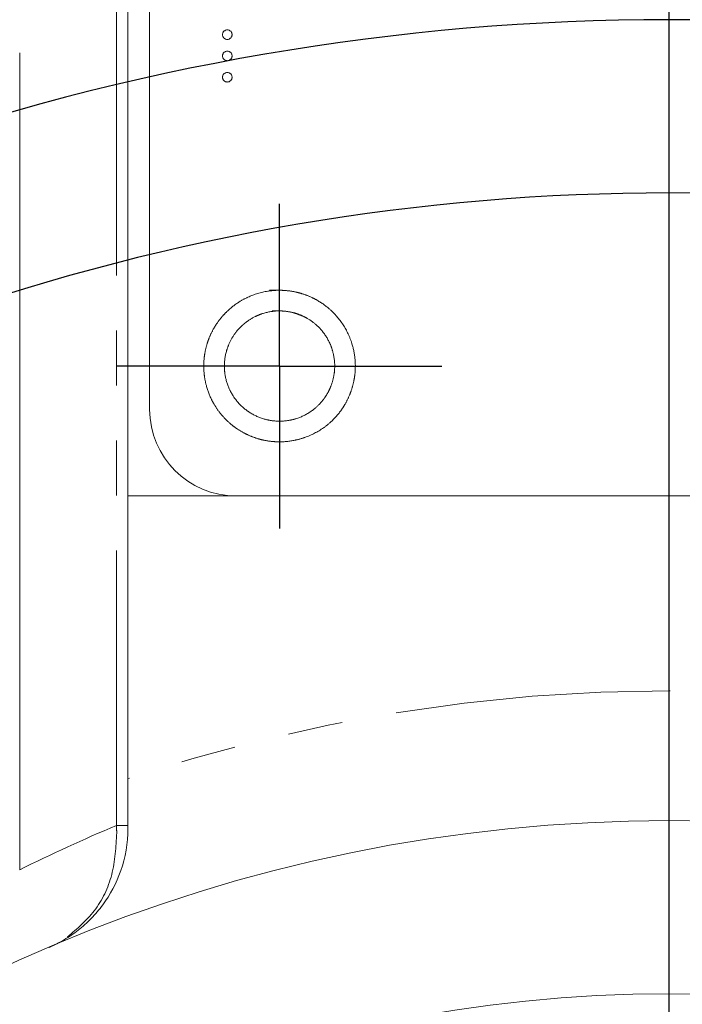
# Model space of a CAD drawing. Header units: millimetres. Extents: x -68 to 153, y 78 to 418.
# Tile 4 of 32: x -24 to -8, y 286 to 309. Entities that reach past the tile are written whole.
import ezdxf

# ---------------------------------------------------------------- set-up
doc = ezdxf.new("R2010")
doc.units = ezdxf.units.MM
doc.linetypes.add('PHANTOM', pattern=[12.7, 6.35, -1.27, 1.27, -1.27, 1.27, -1.27])
doc.layers.add('FOND_DE_PLAN', color=7, linetype='Continuous')

# ---------------------------------------------------------------- blocks, each defined once
blk = doc.blocks.new('SW_CENTERMARKSYMBOL_1')
at = {"layer": 'FOND_DE_PLAN', "color": 0}
for p, q in [((0, 2.5), (0, 3.75)), ((0, 0), (0, 2.5)), ((-2.5, 0), (-3.75, 0)), ((0, 0), (-2.5, 0)), ((0, 0), (0, -2.5)), ((0, 0), (2.5, 0)), ((2.5, 0), (3.75, 0)), ((0, -2.5), (0, -3.75))]:
    blk.add_line(p, q, dxfattribs=at)
blk = doc.blocks.new('SW_CENTERMARKSYMBOL_2')
at = {"layer": 'FOND_DE_PLAN', "color": 0}
blk.add_line((38.891, -33.891), (38.891, 97.877), dxfattribs=at)
for radius, start, end in [(55, 50.2087, 129.7913), (51, 50.6172, 129.3828), (51, 140.6172, 39.3828)]:
    blk.add_arc((38.891, -38.891), radius, start, end, dxfattribs=at)

msp = doc.modelspace()

# ---------------------------------------------------------------- linework, layer by layer
at = {"color": 8, "linetype": 'PHANTOM', "lineweight": 0}
for q in [(-21.559, 365.02), (-21.291, 290.408)]:
    msp.add_line((-21.559, 290.408), q, dxfattribs=at)
at = {"color": 7, "linetype": 'Continuous', "lineweight": 15}
for p, q in [((-21.291, 298.02), (-21.291, 365.02)), ((-20.791, 356.02), (-20.791, 300.02)), ((-23.791, 289.383), (-23.791, 308.255)), ((3.709, 298.02), (-21.291, 298.02)), ((-21.291, 298.02), (-21.291, 291.49))]:
    msp.add_line(p, q, dxfattribs=at)
for radius in [36.5, 32.5]:
    msp.add_circle((-8.791, 254.02), radius, dxfattribs=at)
msp.add_arc((-18.791, 300.02), 2, 180, 270, dxfattribs=at)
at = {"color": 8, "linetype": 'PHANTOM', "lineweight": 0}
for centre, start, end in [((-8.791, 254.02), 71.5513, 108.4487), ((-6.193, 254.02), 112.8931, 116.4567)]:
    msp.add_arc(centre, 39.5, start, end, dxfattribs=at)
at = {"color": 7, "linetype": 'Continuous', "lineweight": 15}
for points, knots in [([(-19.108, 308.674), (-19.108, 308.681), (-19.107, 308.696), (-19.101, 308.717), (-19.09, 308.736), (-19.076, 308.753), (-19.059, 308.766), (-19.04, 308.777), (-19.02, 308.783), (-19.005, 308.784), (-18.998, 308.784)], [0, 0, 0, 0, 0.127757, 0.249414, 0.372796, 0.500111, 0.62861, 0.750643, 0.873768, 1, 1, 1, 1]), ([(-18.998, 308.564), (-19.005, 308.564), (-19.02, 308.565), (-19.04, 308.571), (-19.059, 308.582), (-19.076, 308.596), (-19.09, 308.613), (-19.101, 308.631), (-19.107, 308.652), (-19.108, 308.667), (-19.108, 308.674)], [0, 0, 0, 0, 0.126178, 0.248821, 0.37154, 0.499984, 0.627244, 0.749226, 0.872298, 1, 1, 1, 1]), ([(-18.998, 308.784), (-18.99, 308.784), (-18.976, 308.783), (-18.955, 308.777), (-18.936, 308.766), (-18.919, 308.752), (-18.905, 308.736), (-18.895, 308.717), (-18.889, 308.696), (-18.888, 308.681), (-18.888, 308.674)], [0, 0, 0, 0, 0.129097, 0.252046, 0.373905, 0.501038, 0.628171, 0.751376, 0.872426, 1, 1, 1, 1]), ([(-18.888, 308.674), (-18.888, 308.667), (-18.889, 308.652), (-18.895, 308.631), (-18.905, 308.613), (-18.919, 308.596), (-18.936, 308.582), (-18.955, 308.571), (-18.976, 308.565), (-18.99, 308.564), (-18.998, 308.564)], [0, 0, 0, 0, 0.127519, 0.249986, 0.371792, 0.49887, 0.625948, 0.748492, 0.870959, 1, 1, 1, 1]), ([(-19.108, 308.182), (-19.108, 308.19), (-19.107, 308.204), (-19.101, 308.225), (-19.09, 308.244), (-19.076, 308.261), (-19.059, 308.275), (-19.04, 308.285), (-19.02, 308.291), (-19.005, 308.292), (-18.998, 308.293)], [0, 0, 0, 0, 0.127757, 0.249414, 0.372796, 0.500111, 0.62861, 0.750643, 0.873768, 1, 1, 1, 1]), ([(-18.998, 308.072), (-19.005, 308.072), (-19.02, 308.073), (-19.04, 308.079), (-19.059, 308.09), (-19.076, 308.104), (-19.09, 308.121), (-19.101, 308.14), (-19.107, 308.16), (-19.108, 308.175), (-19.108, 308.182)], [0, 0, 0, 0, 0.126178, 0.248821, 0.37154, 0.499984, 0.627244, 0.749226, 0.872298, 1, 1, 1, 1]), ([(-18.998, 308.293), (-18.99, 308.292), (-18.976, 308.291), (-18.955, 308.285), (-18.936, 308.275), (-18.919, 308.261), (-18.905, 308.244), (-18.895, 308.225), (-18.889, 308.204), (-18.888, 308.19), (-18.888, 308.182)], [0, 0, 0, 0, 0.129097, 0.252046, 0.373905, 0.501038, 0.628171, 0.751376, 0.872426, 1, 1, 1, 1]), ([(-18.888, 308.182), (-18.888, 308.175), (-18.889, 308.16), (-18.895, 308.14), (-18.905, 308.121), (-18.919, 308.104), (-18.936, 308.09), (-18.955, 308.079), (-18.976, 308.073), (-18.99, 308.072), (-18.998, 308.072)], [0, 0, 0, 0, 0.127519, 0.249986, 0.371792, 0.49887, 0.625948, 0.748492, 0.870959, 1, 1, 1, 1]), ([(-19.108, 307.69), (-19.108, 307.698), (-19.107, 307.712), (-19.101, 307.733), (-19.09, 307.752), (-19.076, 307.769), (-19.059, 307.783), (-19.04, 307.793), (-19.02, 307.799), (-19.005, 307.8), (-18.998, 307.801)], [0, 0, 0, 0, 0.127757, 0.249414, 0.372796, 0.500111, 0.62861, 0.750643, 0.873768, 1, 1, 1, 1]), ([(-18.998, 307.801), (-18.99, 307.8), (-18.976, 307.799), (-18.955, 307.793), (-18.936, 307.783), (-18.919, 307.769), (-18.905, 307.752), (-18.895, 307.733), (-18.889, 307.712), (-18.888, 307.698), (-18.888, 307.69)], [0, 0, 0, 0, 0.129097, 0.252046, 0.373905, 0.501038, 0.628171, 0.751376, 0.872426, 1, 1, 1, 1]), ([(-18.998, 307.58), (-19.005, 307.581), (-19.02, 307.582), (-19.04, 307.587), (-19.059, 307.598), (-19.076, 307.612), (-19.09, 307.629), (-19.101, 307.648), (-19.107, 307.669), (-19.108, 307.683), (-19.108, 307.69)], [0, 0, 0, 0, 0.126178, 0.248821, 0.37154, 0.499984, 0.627244, 0.749226, 0.872298, 1, 1, 1, 1]), ([(-18.888, 307.69), (-18.888, 307.683), (-18.889, 307.669), (-18.895, 307.648), (-18.905, 307.629), (-18.919, 307.612), (-18.936, 307.598), (-18.955, 307.587), (-18.976, 307.581), (-18.99, 307.581), (-18.998, 307.58)], [0, 0, 0, 0, 0.127519, 0.249986, 0.371792, 0.49887, 0.625948, 0.748492, 0.870959, 1, 1, 1, 1]), ([(-18.022, 302.77), (-17.676, 302.77), (-17.562, 302.758), (-17.338, 302.714), (-17.227, 302.68), (-17.015, 302.592), (-16.915, 302.539), (-16.725, 302.412), (-16.635, 302.338), (-16.393, 302.096), (-16.262, 301.901), (-16.088, 301.48), (-16.041, 301.25), (-16.041, 300.903), (-16.053, 300.79), (-16.097, 300.566), (-16.131, 300.455), (-16.219, 300.243), (-16.272, 300.143), (-16.399, 299.953), (-16.473, 299.863), (-16.715, 299.62), (-16.911, 299.49), (-17.332, 299.316), (-17.562, 299.27), (-17.904, 299.269), (-18.02, 299.281), (-18.244, 299.325), (-18.353, 299.358), (-18.565, 299.446), (-18.668, 299.501), (-18.857, 299.627), (-18.946, 299.699), (-19.109, 299.863), (-19.182, 299.951), (-19.309, 300.14), (-19.363, 300.243), (-19.495, 300.561), (-19.541, 300.788), (-19.541, 301.134), (-19.53, 301.248), (-19.486, 301.472), (-19.452, 301.583), (-19.364, 301.795), (-19.311, 301.895), (-19.184, 302.085), (-19.11, 302.176), (-18.868, 302.418), (-18.673, 302.548), (-18.252, 302.723), (-18.022, 302.77), (-17.676, 302.77)], [-0.0625, -0.0625, 0, 0, 0.03125, 0.03125, 0.0625, 0.0625, 0.09375, 0.09375, 0.125, 0.125, 0.1875, 0.1875, 0.25, 0.25, 0.28125, 0.28125, 0.3125, 0.3125, 0.34375, 0.34375, 0.375, 0.375, 0.4375, 0.4375, 0.5, 0.5, 0.53125, 0.53125, 0.5625, 0.5625, 0.59375, 0.59375, 0.625, 0.625, 0.65625, 0.65625, 0.6875, 0.6875, 0.75, 0.75, 0.78125, 0.78125, 0.8125, 0.8125, 0.84375, 0.84375, 0.875, 0.875, 0.9375, 0.9375, 1, 1, 1.03125, 1.03125]), ([(-17.959, 302.293), (-17.623, 302.293), (-17.458, 302.26), (-17.227, 302.164), (-17.153, 302.125), (-17.015, 302.033), (-16.949, 301.979), (-16.773, 301.803), (-16.678, 301.661), (-16.551, 301.354), (-16.517, 301.187), (-16.518, 300.851), (-16.551, 300.686), (-16.647, 300.454), (-16.686, 300.381), (-16.778, 300.243), (-16.832, 300.177), (-17.008, 300.001), (-17.15, 299.906), (-17.457, 299.779), (-17.624, 299.746), (-17.956, 299.746), (-18.123, 299.779), (-18.432, 299.906), (-18.572, 299.999), (-18.81, 300.237), (-18.904, 300.377), (-19.032, 300.685), (-19.065, 300.851), (-19.065, 301.187), (-19.032, 301.352), (-18.936, 301.584), (-18.897, 301.657), (-18.805, 301.795), (-18.751, 301.861), (-18.575, 302.037), (-18.433, 302.132), (-18.127, 302.259), (-17.959, 302.293), (-17.623, 302.293)], [-0.0625, -0.0625, 0, 0, 0.0625, 0.0625, 0.09375, 0.09375, 0.125, 0.125, 0.1875, 0.1875, 0.25, 0.25, 0.3125, 0.3125, 0.34375, 0.34375, 0.375, 0.375, 0.4375, 0.4375, 0.5, 0.5, 0.5625, 0.5625, 0.625, 0.625, 0.6875, 0.6875, 0.75, 0.75, 0.8125, 0.8125, 0.84375, 0.84375, 0.875, 0.875, 0.9375, 0.9375, 1, 1, 1.0625, 1.0625]), ([(-21.291, 290.351), (-21.291, 289.992), (-21.354, 289.665), (-21.562, 289.067), (-21.703, 288.808), (-21.955, 288.464), (-22.046, 288.357), (-22.236, 288.162), (-22.335, 288.073), (-22.543, 287.91), (-22.652, 287.836), (-22.876, 287.703), (-22.994, 287.643), (-23.114, 287.592)], [0, 0, 0, 0, 0.25, 0.25, 0.5, 0.5, 0.625, 0.625, 0.75, 0.75, 0.875, 0.875, 1, 1, 1, 1])]:
    msp.add_open_spline(points, degree=3, knots=knots, dxfattribs=at)
msp.add_open_spline([(-21.291, 290.351), (-21.291, 290.719), (-21.291, 291.098), (-21.291, 291.49)], degree=3, dxfattribs=at)
at = {"color": 8, "linetype": 'PHANTOM', "lineweight": 0}
msp.add_open_spline([(-21.55, 290.241), (-21.569, 289.913), (-21.606, 289.261), (-22.017, 288.401), (-22.468, 288.022), (-22.689, 287.836)], degree=3, knots=[0, 0, 0, 0, 0.340129, 0.675982, 1, 1, 1, 1], dxfattribs=at)
msp.add_open_spline([(-21.559, 290.408), (-21.555, 290.352), (-21.552, 290.297), (-21.55, 290.241)], degree=3, dxfattribs=at)

# ---------------------------------------------------------------- block references
at = {"layer": 'FOND_DE_PLAN', "color": 7}
for name, p in [('SW_CENTERMARKSYMBOL_2', (-47.682, 292.91)), ('SW_CENTERMARKSYMBOL_1', (-17.791, 301.02))]:
    msp.add_blockref(name, p, dxfattribs=at)

doc.saveas('drawing.dxf')
